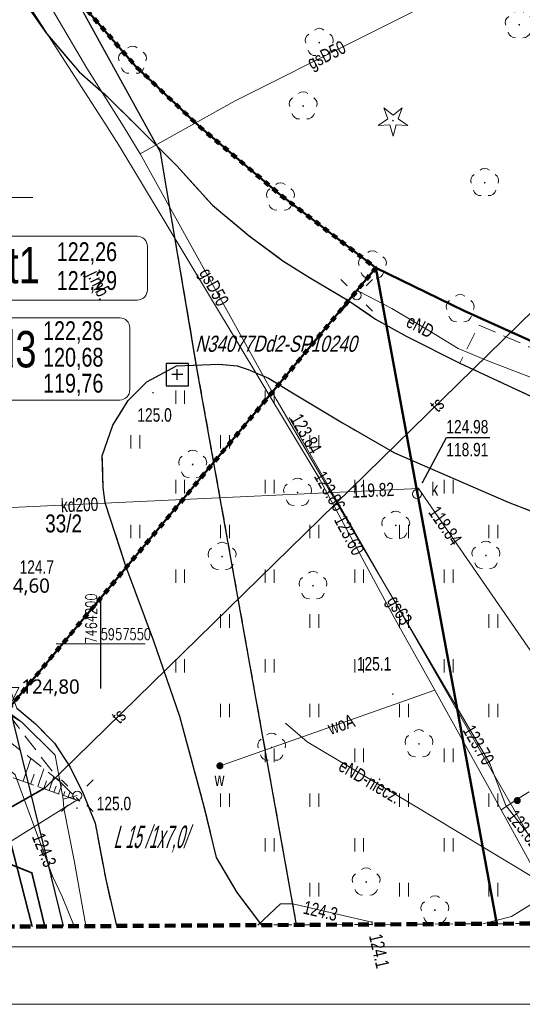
# Model space of a CAD drawing. Header units: millimetres. Extents: x 7464056 to 7464277, y 5957530 to 5957827.
# Tile 8 of 22: x 7464195 to 7464224, y 5957530 to 5957585. Entities that reach past the tile are written whole.
import ezdxf
from ezdxf.enums import TextEntityAlignment as Align

# ---------------------------------------------------------------- set-up
doc = ezdxf.new("R2010")
doc.units = ezdxf.units.MM
doc.header["$MEASUREMENT"] = 0
for name, pattern in [('1', [0.6, 0.3, -0.3]), ('1.0_0.5', [1.5, 1, -0.5]), ('1.5_0.5', [2, 1.5, -0.5]), ('2', [0.9, 0.6, -0.3]), ('219-500', [0]), ('egug-500', [1, 0.5, -0.5])]:
    doc.linetypes.add(name, pattern=pattern)
doc.layers.get('0').update_dxf_attribs({"color": 2, "linetype": 'CONTINUOUS', "lineweight": 0, "plot": 0})
for name, color, linetype in [('000 Inne (niezydentyfikowane)', 7, 'CONTINUOUS'), ('203-punkt graniczny', 7, 'CONTINUOUS'), ('218-kontur użytku gruntowego', 7, 'CONTINUOUS'), ('chodnik', 7, 'CONTINUOUS'), ('drzewo iglaste', 7, 'CONTINUOUS'), ('drzewo liściaste', 7, 'CONTINUOUS'), ('jezdnia', 7, 'CONTINUOUS'), ('jezdnia-Atr17', 7, 'CONTINUOUS'), ('krawężnik', 7, 'CONTINUOUS'), ('latarnia', 7, 'CONTINUOUS'), ('obudowa ochronna przewodu', 7, 'CONTINUOUS'), ('pikieta naturalna', 7, 'CONTINUOUS'), ('pikieta naturalna-Atr2', 7, 'CONTINUOUS'), ('pikieta sztuczna-Atr2', 7, 'CONTINUOUS'), ('przewód elektroenergetyczny podziemny', 7, 'CONTINUOUS'), ('przewód elektroenergetyczny podziemny-Atr1', 7, 'CONTINUOUS'), ('przewód gazowy', 7, 'CONTINUOUS'), ('przewód gazowy-Atr1', 7, 'CONTINUOUS'), ('przewód kanalizacyjny', 7, 'CONTINUOUS'), ('przewód kanalizacyjny-Atr1', 7, 'CONTINUOUS'), ('przewód telekomunikacyjny podziemny', 7, 'CONTINUOUS'), ('przewód telekomunikacyjny podziemny-Atr1', 7, 'CONTINUOUS'), ('przewód wodociągowy', 7, 'CONTINUOUS'), ('przewód wodociągowy-Atr1', 7, 'CONTINUOUS'), ('rzedna', 7, 'CONTINUOUS'), ('rzedna-Atr2', 7, 'CONTINUOUS'), ('rzedna-Atr3', 7, 'CONTINUOUS'), ('SIATKA_KWADRATOW', 7, 'CONTINUOUS'), ('skarpa nieumocniona', 7, 'CONTINUOUS'), ('studnia kanalizacyjna', 7, 'CONTINUOUS'), ('studnia kanalizacyjna-Atr17', 7, 'CONTINUOUS'), ('Szczegółowa osnowa geodezyjna pozioma', 7, 'CONTINUOUS'), ('Szczegółowa osnowa geodezyjna pozioma-Atr103', 7, 'CONTINUOUS'), ('trawnik', 7, 'CONTINUOUS'), ('wodociągowe urządzenie techniczne', 7, 'CONTINUOUS'), ('wodociągowe urządzenie techniczne-Atr17', 7, 'CONTINUOUS'), ('zadrzewienie  zakrzewienie', 7, 'CONTINUOUS'), ('Zakres', 7, 'CONTINUOUS'), ('zasuwa lub zawór', 7, 'CONTINUOUS')]:
    doc.layers.add(name, color=color, linetype=linetype)
for name, color, linetype, lineweight in [('211-numer działki ewidencyjnej', 3, 'CONTINUOUS', 30), ('219-działka ewidencyjna', 3, 'CONTINUOUS', 30), ('__A-rzędne projektowane', 7, 'CONTINUOUS', 15), ('__A-Tabelka', 7, 'CONTINUOUS', 18), ('S-drenaż-opis', 124, 'CONTINUOUS', 20), ('S-kan-sanit-opis', 34, 'CONTINUOUS', 20)]:
    doc.layers.add(name, color=color, linetype=linetype, lineweight=lineweight)
doc.styles.get("Standard").update_dxf_attribs({"font": 'Working1250', "width": 0.75})
doc.styles.add('STYL_ARIAL', font='simplex', dxfattribs={"width": 0.75, "oblique": 0.1})
doc.styles.add('trebuchet', font='trebuc.ttf')

# ---------------------------------------------------------------- blocks, each defined once
blk = doc.blocks.new('203')
at = {"linetype": 'Continuous', "lineweight": 0}
h = blk.add_hatch(color=0, dxfattribs=at)
edge = h.paths.add_edge_path()
edge.add_arc((0, 0), 0.045, 0, 360)
blk = doc.blocks.new('PW01')
at = {"linetype": 'Continuous', "lineweight": 13}
h = blk.add_hatch(color=0, dxfattribs=at)
edge = h.paths.add_edge_path()
edge.add_arc((0, 0), 0.045, 0, 360)
blk = doc.blocks.new('OP021')
at = {"linetype": 'Continuous', "lineweight": 13}
h = blk.add_hatch(color=0, dxfattribs=at)
edge = h.paths.add_edge_path()
edge.add_arc((0, 0), 0.05, 0, 360)
at = {"color": 0, "linetype": 'Continuous', "lineweight": 13}
for centre, start, end in [((0, 0.4), 49.272, 130.728), ((-0.38, 0.124), 121.308, 202.548), ((0.38, 0.124), 337.452, 58.692), ((-0.235, -0.324), 193.221, 274.871), ((0.235, -0.324), 265.129, 346.779)]:
    blk.add_arc(centre, 0.4, start, end, dxfattribs=at)
blk = doc.blocks.new('SM01')
at = {"color": 0, "linetype": 'Continuous', "lineweight": 13}
for p, q in [((-0.53, 0.531), (-0.883, 0.884)), ((0.531, 0.531), (0.884, 0.884)), ((-0.53, -0.53), (-0.883, -0.883)), ((0.531, -0.53), (0.884, -0.883))]:
    blk.add_line(p, q, dxfattribs=at)
blk.add_circle((0, 0), 0.25, dxfattribs=at)
blk = doc.blocks.new('OP011')
at = {"linetype": 'Continuous', "lineweight": 13}
h = blk.add_hatch(color=0, dxfattribs=at)
edge = h.paths.add_edge_path()
edge.add_arc((0, 0), 0.05, 0, 360)
at = {"color": 0, "linetype": 'Continuous', "lineweight": 13}
for p, q in [((-0.283, 0.093), (-0.512, 0.706)), ((-0.512, 0.706), (0, 0.299)), ((0, 0.299), (0.512, 0.706)), ((0.512, 0.706), (0.283, 0.093)), ((-0.828, -0.268), (-0.283, 0.093)), ((0.283, 0.093), (0.828, -0.268)), ((-0.175, -0.24), (-0.828, -0.268)), ((0, -0.87), (-0.175, -0.24)), ((0.175, -0.24), (0, -0.87)), ((0.828, -0.268), (0.175, -0.24))]:
    blk.add_line(p, q, dxfattribs=at)
blk = doc.blocks.new('TU04')
at = {"color": 0, "linetype": 'Continuous', "lineweight": 13}
for p, q in [((0, 0), (0, 0.75)), ((0.5, 0), (0.5, 0.75))]:
    blk.add_line(p, q, dxfattribs=at)
blk = doc.blocks.new('US25')
at = {"linetype": 'Continuous', "lineweight": 0}
h = blk.add_hatch(color=0, dxfattribs=at)
edge = h.paths.add_edge_path()
edge.add_arc((0, 0), 0.2, 0, 360)
blk = doc.blocks.new('US15')
at = {"color": 0, "linetype": 'Continuous', "lineweight": 13}
blk.add_circle((0, 0), 0.25, dxfattribs=at)
blk = doc.blocks.new('OSSP')
at = {"color": 0}
for p, q in [((-0.626, 0.625), (-0.626, -0.625)), ((-0.626, 0.625), (-0.626, -0.625)), ((0.624, 0.625), (-0.626, 0.625)), ((0.624, 0.625), (-0.626, 0.625)), ((0.624, -0.625), (0.624, 0.625)), ((0.624, -0.625), (0.624, 0.625)), ((0.3, 0), (-0.3, 0)), ((0.3, 0), (-0.3, 0)), ((0, -0.3), (0, 0.3)), ((0, -0.3), (0, 0.3)), ((-0.626, -0.625), (0.624, -0.625)), ((-0.626, -0.625), (0.624, -0.625))]:
    blk.add_line(p, q, dxfattribs=at)
blk = doc.blocks.new('Kota2')
at = {"color": 0}
blk.add_lwpolyline([(-0.386, 0.799), (0, 0), (0.386, 0.799)], close=True, dxfattribs=at)
at = {"color": 0, "style": 'trebuchet'}
blk.add_attdef('POZIOM', (-0.775, 1.071), '', height=1, dxfattribs=at)

msp = doc.modelspace()

# ---------------------------------------------------------------- linework, layer by layer
at = {"layer": '000 Inne (niezydentyfikowane)', "color": 7, "linetype": 'Continuous', "lineweight": 13}
for p, q in [((7464195.66, 5957542.33), (7464196.1, 5957543.59)), ((7464196.48, 5957542.04), (7464196.83, 5957543.02)), ((7464196.1, 5957542.18), (7464196.29, 5957542.73)), ((7464197.12, 5957541.81), (7464197.39, 5957542.57)), ((7464196.82, 5957541.92), (7464196.98, 5957542.35)), ((7464197.39, 5957541.72), (7464197.51, 5957542.05)), ((7464197.65, 5957541.63), (7464197.85, 5957542.18)), ((7464197.92, 5957541.53), (7464197.99, 5957541.75)), ((7464198.18, 5957541.44), (7464198.29, 5957541.75)), ((7464198.44, 5957541.35), (7464198.48, 5957541.44)), ((7464198.71, 5957541.25), (7464198.73, 5957541.31))]:
    msp.add_line(p, q, dxfattribs=at)
at = {"layer": '000 Inne (niezydentyfikowane)', "color": 253, "linetype": '1', "lineweight": 100, "flags": 128}
msp.add_lwpolyline([(7464096.51, 5957762.918), (7464119.97, 5957723.029), (7464129.82, 5957706.056), (7464158.016, 5957657.47), (7464158.056, 5957657.401), (7464162.94, 5957648.984), (7464162.981, 5957648.914), (7464176.492, 5957625.631), (7464176.499, 5957625.621), (7464182.663, 5957614.998), (7464186.213, 5957609.558), (7464195.967, 5957590.719), (7464195.97, 5957590.71), (7464198.51, 5957586.21), (7464201.941, 5957582.25), (7464205.521, 5957578.87), (7464209.991, 5957575.1), (7464215.369, 5957570.98), (7464206.32, 5957560.132), (7464194.92, 5957546.46), (7464194.899, 5957546.456), (7464191.954, 5957545.875), (7464191.47, 5957545.78), (7464189.787, 5957545.447)], dxfattribs=at)
at = {"layer": '000 Inne (niezydentyfikowane)', "color": 56, "linetype": 'Continuous', "lineweight": 50, "flags": 128}
for points in [[(7464129.82, 5957706.056), (7464158.016, 5957657.47), (7464158.056, 5957657.401), (7464162.94, 5957648.984), (7464162.981, 5957648.914), (7464176.492, 5957625.631), (7464176.499, 5957625.621), (7464182.663, 5957614.998), (7464186.213, 5957609.558), (7464195.967, 5957590.719), (7464195.97, 5957590.71), (7464198.51, 5957586.21), (7464201.941, 5957582.25), (7464205.521, 5957578.87), (7464209.991, 5957575.1), (7464215.369, 5957570.98), (7464206.32, 5957560.132), (7464194.92, 5957546.46), (7464180.799, 5957585.27), (7464167.995, 5957612.279), (7464163.514, 5957619.798), (7464156.208, 5957632.058), (7464149.275, 5957643.692), (7464129.849, 5957676.292)], [(7464273.583, 5957563.4), (7464267.57, 5957562.22), (7464261.42, 5957560.82), (7464256.37, 5957560.26), (7464250.5, 5957560.44), (7464243.75, 5957561.22), (7464237.82, 5957562.16), (7464231.12, 5957564.22), (7464225.6, 5957566.21), (7464220.31, 5957568.58), (7464215.369, 5957570.98), (7464209.991, 5957575.1), (7464205.521, 5957578.87), (7464201.941, 5957582.25), (7464198.51, 5957586.21), (7464195.97, 5957590.71), (7464195.967, 5957590.719), (7464194.89, 5957593.94), (7464248.534, 5957622.926), (7464256.633, 5957609.097), (7464273.22, 5957619.103)], [(7464193.823, 5957534.207), (7464192.159, 5957543.5), (7464191.47, 5957545.78), (7464191.954, 5957545.875), (7464194.899, 5957546.456), (7464194.92, 5957546.46), (7464206.32, 5957560.132), (7464215.369, 5957570.98), (7464222.136, 5957534.374)], [(7464222.136, 5957534.374), (7464215.369, 5957570.98), (7464220.31, 5957568.58), (7464225.6, 5957566.21), (7464231.12, 5957564.22), (7464237.82, 5957562.16), (7464243.75, 5957561.22), (7464250.5, 5957560.44), (7464256.37, 5957560.26), (7464261.42, 5957560.82), (7464267.57, 5957562.22), (7464273.583, 5957563.4)]]:
    msp.add_lwpolyline(points, dxfattribs=at)
at = {"layer": '000 Inne (niezydentyfikowane)', "color": 253, "linetype": '1', "lineweight": 13, "flags": 128}
msp.add_lwpolyline([(7464125.18, 5957539.755), (7464144.12, 5957536.43), (7464189.787, 5957545.447), (7464191.47, 5957545.78), (7464191.954, 5957545.875), (7464194.899, 5957546.456), (7464194.92, 5957546.46), (7464206.32, 5957560.132), (7464215.369, 5957570.98), (7464209.991, 5957575.1), (7464205.521, 5957578.87), (7464201.941, 5957582.25), (7464198.51, 5957586.21), (7464195.97, 5957590.71), (7464195.967, 5957590.719), (7464186.213, 5957609.558), (7464182.663, 5957614.998), (7464176.499, 5957625.621), (7464176.492, 5957625.631), (7464162.981, 5957648.914), (7464162.94, 5957648.984), (7464158.056, 5957657.401), (7464158.016, 5957657.47)], dxfattribs=at)
at = {"layer": '218-kontur użytku gruntowego', "color": 3, "linetype": 'egug-500', "lineweight": 18, "flags": 128}
for points in [[(7464198.51, 5957586.21), (7464201.94, 5957582.25)], [(7464201.94, 5957582.25), (7464198.51, 5957586.21)], [(7464198.51, 5957586.21), (7464203.34, 5957577.44)], [(7464203.34, 5957577.44), (7464198.51, 5957586.21)], [(7464201.94, 5957582.25), (7464205.52, 5957578.87)], [(7464205.52, 5957578.87), (7464201.94, 5957582.25)], [(7464205.52, 5957578.87), (7464209.99, 5957575.1)], [(7464209.99, 5957575.1), (7464205.52, 5957578.87)], [(7464203.34, 5957577.44), (7464205.36, 5957565.5)], [(7464205.36, 5957565.5), (7464203.34, 5957577.44)], [(7464209.99, 5957575.1), (7464215.37, 5957570.98)], [(7464215.37, 5957570.98), (7464209.99, 5957575.1)], [(7464215.37, 5957570.98), (7464220.31, 5957568.58)], [(7464220.31, 5957568.58), (7464215.37, 5957570.98)], [(7464220.31, 5957568.58), (7464225.6, 5957566.21)], [(7464225.6, 5957566.21), (7464220.31, 5957568.58)], [(7464205.36, 5957565.5), (7464210.939, 5957534.308)], [(7464210.939, 5957534.308), (7464205.36, 5957565.5)]]:
    msp.add_lwpolyline(points, dxfattribs=at)
at = {"layer": '219-działka ewidencyjna', "linetype": '219-500', "flags": 128}
for points in [[(7464201.94, 5957582.25), (7464198.51, 5957586.21)], [(7464203.34, 5957577.44), (7464198.51, 5957586.21)], [(7464205.52, 5957578.87), (7464201.94, 5957582.25)], [(7464209.99, 5957575.1), (7464205.52, 5957578.87)], [(7464205.36, 5957565.5), (7464203.34, 5957577.44)], [(7464215.37, 5957570.98), (7464209.99, 5957575.1)], [(7464220.31, 5957568.58), (7464215.37, 5957570.98)], [(7464225.6, 5957566.21), (7464220.31, 5957568.58)], [(7464210.939, 5957534.308), (7464205.36, 5957565.5)], [(7464197.923, 5957534.231), (7464194.92, 5957546.46)]]:
    msp.add_lwpolyline(points, dxfattribs=at)
at = {"layer": '__A-Tabelka', "ltscale": 5}
for points in [[(7464266.428, 5957826.876), (7464056.428, 5957826.876), (7464056.428, 5957529.876), (7464266.428, 5957529.876)], [(7464263.228, 5957823.676), (7464072.628, 5957823.676), (7464072.628, 5957533.076), (7464263.228, 5957533.076)]]:
    msp.add_lwpolyline(points, close=True, dxfattribs=at)
at = {"layer": 'chodnik', "color": 7, "linetype": '1.0_0.5', "lineweight": 18, "flags": 128}
msp.add_lwpolyline([(7464220.07, 5957565.67), (7464225.66, 5957563.07), (7464235.85, 5957560.07), (7464236.54, 5957562.3), (7464226.72, 5957565.38), (7464221.13, 5957567.79)], close=True, dxfattribs=at)
at = {"layer": 'jezdnia', "color": 7, "linetype": '1.5_0.5', "lineweight": 18, "flags": 128}
for points in [[(7464086.851, 5957757.258), (7464091.92, 5957748.72), (7464093.17, 5957746.61), (7464100.88, 5957733.62), (7464109.13, 5957719.6), (7464117.32, 5957705.91), (7464124.79, 5957693.36), (7464131.59, 5957681.85), (7464137.77, 5957671.55), (7464145.7, 5957658.29), (7464153.31, 5957645.2), (7464161.81, 5957630.88), (7464165.59, 5957624.29), (7464166.01, 5957623.09), (7464166.28, 5957621.51), (7464166.24, 5957620.22), (7464165.92, 5957618.44), (7464168.97, 5957613.22), (7464169.49, 5957613.31), (7464170.42, 5957613.31), (7464171.31, 5957612.99), (7464172.23, 5957612.07), (7464174.42, 5957607.65), (7464180.26, 5957595.46), (7464181.97, 5957591.93), (7464181.97, 5957591.41), (7464181.65, 5957590.58), (7464181.19, 5957590.07), (7464180.8, 5957589.72), (7464180.45, 5957589.49), (7464177.71, 5957587.72), (7464174.48, 5957585.62), (7464174.04, 5957585.45), (7464173.25, 5957585.36), (7464172.37, 5957585.5), (7464170.33, 5957586.19), (7464174.29, 5957579.29), (7464174.66, 5957580.9), (7464175.14, 5957581.82), (7464175.95, 5957582.64), (7464182.63, 5957586.49), (7464183.82, 5957586.55), (7464184.39, 5957586.13), (7464185.16, 5957585.13), (7464186.91, 5957580.49), (7464187.35, 5957579.06), (7464188.33, 5957575.91), (7464191.48, 5957567.03), (7464194.04, 5957559.04), (7464194.66, 5957556.96), (7464194.8, 5957555.42), (7464194.36, 5957553.91), (7464193.7, 5957553.12), (7464193.01, 5957552.89), (7464195.32, 5957546.4), (7464196.35, 5957545.53), (7464197.42, 5957544.45), (7464198.3, 5957543.12), (7464199.02, 5957541.65), (7464199.69, 5957539.99), (7464200.28, 5957536.84), (7464200.881, 5957534.249)], [(7464242.586, 5957534.495), (7464240.61, 5957559.1), (7464239.56, 5957559.38), (7464235.85, 5957560.07), (7464225.66, 5957563.07), (7464220.07, 5957565.67), (7464217.1, 5957567.15), (7464215.35, 5957568.13), (7464213.87, 5957569.14), (7464211.66, 5957570.44), (7464210.18, 5957571.38), (7464208.29, 5957572.78), (7464206.24, 5957574.48), (7464204.25, 5957576.69), (7464201.87, 5957579.06), (7464200.34, 5957580.58), (7464198.79, 5957581.93), (7464196.91, 5957584.14), (7464196.84, 5957584.25), (7464195.51, 5957586.18), (7464194.52, 5957587.98), (7464193.96, 5957589.66), (7464193.96, 5957591.03), (7464194.3, 5957592.24), (7464195.46, 5957593.87), (7464193.53, 5957597.77), (7464192.49, 5957597.4), (7464191.04, 5957597.43), (7464190.04, 5957597.51), (7464189.06, 5957597.8), (7464187.91, 5957598.58), (7464187.01, 5957599.52), (7464185.58, 5957601.93), (7464180.91, 5957609.95), (7464176.66, 5957617.25), (7464176.11, 5957618.89), (7464176.11, 5957620.7), (7464176.63, 5957622.32), (7464174.2, 5957626.36), (7464172.67, 5957626.42), (7464171.61, 5957626.96), (7464170.7, 5957627.74), (7464169.84, 5957628.75), (7464166.58, 5957634.38), (7464160.16, 5957645.36), (7464159.53, 5957646.36), (7464159.16, 5957647.83), (7464159.19, 5957649.1), (7464159.45, 5957650.3), (7464160.02, 5957651.39), (7464161.02, 5957652.43), (7464159.37, 5957655.23), (7464158.8, 5957654.97), (7464157.83, 5957654.85), (7464156.56, 5957654.88), (7464155.16, 5957655.37), (7464154.15, 5957655.96), (7464153.27, 5957656.96), (7464152.31, 5957658.39), (7464148.38, 5957665.08), (7464144.09, 5957672.43), (7464138.71, 5957681.55), (7464138.51, 5957682.74), (7464138.71, 5957684.4), (7464139.31, 5957685.79), (7464139.83, 5957686.59), (7464136.07, 5957692.2), (7464134.95, 5957692.08), (7464133.41, 5957692.4), (7464132.27, 5957693.05), (7464131.56, 5957693.69), (7464130.73, 5957694.98), (7464126.37, 5957702.18), (7464126, 5957703.21), (7464125.81, 5957704.71), (7464126.06, 5957706.26), (7464126.54, 5957707.27), (7464127.1, 5957708.06), (7464130.958, 5957710.421)], [(7464200.14, 5957558.72), (7464200.09, 5957560.49), (7464200.68, 5957562.21), (7464201.54, 5957563.59), (7464202.57, 5957564.63), (7464204.23, 5957565.52), (7464206.6, 5957565.61), (7464207.62, 5957565.51), (7464208.24, 5957565.32), (7464209.37, 5957564.83), (7464210.62, 5957564.06), (7464213.5, 5957562.33), (7464216.41, 5957560.66), (7464222.77, 5957557.91), (7464227.76, 5957555.97), (7464230.08, 5957555.14), (7464231.55, 5957554.66), (7464232.32, 5957554.38), (7464232.84, 5957553.46), (7464233.3, 5957552.55), (7464233.62, 5957551.65), (7464234.52, 5957549.14), (7464235.06, 5957547.26), (7464235.3, 5957545.14), (7464235.28, 5957543.78), (7464235.13, 5957542.29), (7464234.69, 5957540.78), (7464234.3, 5957539.36), (7464234.06, 5957538.68), (7464233.33, 5957537.27), (7464232.89, 5957536.68), (7464232.32, 5957536.12), (7464230.405, 5957534.423)], [(7464209.006, 5957534.297), (7464207.63, 5957536.11), (7464206.47, 5957538.08), (7464205.76, 5957540.98), (7464204.43, 5957545.94), (7464202.96, 5957550.15), (7464201.41, 5957554.33), (7464200.25, 5957557.87), (7464200.14, 5957558.72)]]:
    msp.add_lwpolyline(points, dxfattribs=at)
at = {"layer": 'krawężnik', "color": 7, "linetype": 'Continuous', "lineweight": 25, "flags": 128}
for points in [[(7464195.46, 5957593.87), (7464194.3, 5957592.24), (7464193.96, 5957591.03), (7464193.96, 5957589.66), (7464194.52, 5957587.98), (7464195.51, 5957586.18), (7464196.84, 5957584.25), (7464196.91, 5957584.14), (7464198.79, 5957581.93), (7464200.34, 5957580.58), (7464201.87, 5957579.06), (7464204.25, 5957576.69), (7464206.24, 5957574.48), (7464208.29, 5957572.78), (7464210.18, 5957571.38), (7464211.66, 5957570.44), (7464213.87, 5957569.14), (7464215.35, 5957568.13), (7464217.1, 5957567.15), (7464220.07, 5957565.67), (7464225.66, 5957563.07), (7464235.85, 5957560.07), (7464239.56, 5957559.38), (7464240.61, 5957559.1)], [(7464209.006, 5957534.297), (7464207.63, 5957536.11), (7464206.47, 5957538.08), (7464205.76, 5957540.98), (7464204.43, 5957545.94), (7464202.96, 5957550.15), (7464201.41, 5957554.33), (7464200.25, 5957557.87), (7464200.14, 5957558.72), (7464200.09, 5957560.49), (7464200.68, 5957562.21), (7464201.54, 5957563.59), (7464202.57, 5957564.63), (7464204.23, 5957565.52), (7464206.6, 5957565.61), (7464207.62, 5957565.51), (7464208.24, 5957565.32), (7464209.37, 5957564.83), (7464210.62, 5957564.06), (7464213.5, 5957562.33), (7464216.41, 5957560.66), (7464222.77, 5957557.91), (7464227.76, 5957555.97)], [(7464195.32, 5957546.4), (7464196.35, 5957545.53), (7464197.42, 5957544.45), (7464198.3, 5957543.12), (7464199.02, 5957541.65), (7464199.69, 5957539.99), (7464200.28, 5957536.84), (7464200.881, 5957534.249)]]:
    msp.add_lwpolyline(points, dxfattribs=at)
at = {"layer": 'obudowa ochronna przewodu', "color": 7, "linetype": 'Continuous', "lineweight": 35, "flags": 128}
for points in [[(7464196.882, 5957534.225), (7464196.16, 5957537.22), (7464183.01, 5957542.44), (7464180.69, 5957546.16), (7464179.77, 5957551.46), (7464179.51, 5957554.12), (7464180.59, 5957560.99), (7464184.89, 5957567.15), (7464179.45, 5957579.66), (7464179.25, 5957580.12)], [(7464273.574, 5957564.802), (7464257.08, 5957562.54), (7464246.96, 5957563.12), (7464224.21, 5957568.66), (7464196.9, 5957541.96), (7464194.53, 5957540.62), (7464196.178, 5957534.221)], [(7464273.574, 5957564.802), (7464257.08, 5957562.54), (7464246.96, 5957563.12), (7464224.21, 5957568.66), (7464196.9, 5957541.96), (7464194.53, 5957540.62), (7464196.178, 5957534.221)], [(7464273.574, 5957564.802), (7464257.08, 5957562.54), (7464246.96, 5957563.12), (7464224.21, 5957568.66), (7464196.9, 5957541.96), (7464194.53, 5957540.62), (7464196.178, 5957534.221)], [(7464273.574, 5957564.802), (7464257.08, 5957562.54), (7464246.96, 5957563.12), (7464224.21, 5957568.66), (7464196.9, 5957541.96), (7464194.53, 5957540.62), (7464196.178, 5957534.221)]]:
    msp.add_lwpolyline(points, dxfattribs=at)
at = {"layer": 'przewód elektroenergetyczny podziemny', "color": 1, "linetype": 'Continuous', "lineweight": 18, "flags": 128}
for points in [[(7464198.519, 5957534.235), (7464197.84, 5957535.9), (7464197.3, 5957537.03), (7464195.22, 5957542.68), (7464189.26, 5957548.01), (7464189.91, 5957549.75), (7464190.89, 5957553.48), (7464190.91, 5957554.57), (7464189.76, 5957559.13), (7464187.22, 5957567.86), (7464186.59, 5957569.43), (7464183.38, 5957577.47), (7464182.86, 5957579.06), (7464180.99, 5957584.74), (7464178.47, 5957589.84), (7464169.34, 5957607.61), (7464167.33, 5957611.16), (7464164.77, 5957616.16), (7464161.16, 5957621.94), (7464156, 5957630.1), (7464149.38, 5957641.57), (7464141.13, 5957655.81)], [(7464199.184, 5957534.239), (7464199.16, 5957534.37), (7464198.51, 5957537.91), (7464197.94, 5957540.83), (7464197.91, 5957541.32), (7464197.45, 5957543.79), (7464195.6, 5957545.62), (7464190.66, 5957549.28), (7464188.71, 5957550.79), (7464190.42, 5957554.09), (7464192.07, 5957559.98), (7464190.2, 5957567.37), (7464189.12, 5957571.34), (7464187.67, 5957574.08), (7464185.65, 5957578.93), (7464183.21, 5957584.98)], [(7464214.44, 5957569.66), (7464216.26, 5957568.72), (7464218.47, 5957567.39), (7464219.97, 5957566.49), (7464221.72, 5957565.76), (7464229.63, 5957562.73), (7464232.32, 5957561.61), (7464236.81, 5957559.75), (7464243.38, 5957559.11), (7464248.23, 5957558.72), (7464249.88, 5957558.75), (7464258.99, 5957559.25), (7464263.25, 5957559.23), (7464265.03, 5957559.58), (7464268.35, 5957562.14), (7464271.26, 5957561.49), (7464273.59, 5957562.34)], [(7464171.83, 5957558.53), (7464173.65, 5957556.77), (7464181.73, 5957551.93), (7464188.57, 5957549.87), (7464195.6, 5957545.62)], [(7464227.09, 5957535.2), (7464217.28, 5957541.1), (7464211.54, 5957544.52), (7464210.32, 5957545.57)], [(7464197.91, 5957541.32), (7464198.69, 5957541.53)], [(7464197.91, 5957541.32), (7464198.69, 5957541.53)], [(7464198.67, 5957541.28), (7464197.94, 5957540.83), (7464192.29, 5957537.3), (7464189.462, 5957534.181)], [(7464228.61, 5957538.28), (7464222.95, 5957534.77), (7464221.352, 5957534.37)], [(7464215.183, 5957534.333), (7464215.15, 5957534.47), (7464210.73, 5957535.49), (7464210.04, 5957535.49), (7464208.778, 5957534.295)]]:
    msp.add_lwpolyline(points, dxfattribs=at)
at = {"layer": 'przewód gazowy', "color": 52, "linetype": 'Continuous', "lineweight": 18, "flags": 128}
for points in [[(7464093.334, 5957761.057), (7464097.55, 5957753.89), (7464109.26, 5957734.1), (7464115.16, 5957723.86), (7464123.88, 5957709.15), (7464134.72, 5957690.93), (7464143.09, 5957676.91), (7464149.7, 5957665.65), (7464156.83, 5957653.79), (7464162.79, 5957643.63), (7464167.44, 5957635.73), (7464175.9, 5957621.63), (7464182.75, 5957610.05), (7464191.05, 5957595.99), (7464199.23, 5957582.14), (7464201.17, 5957579.06), (7464201.31, 5957578.82)], [(7464202.21, 5957577.36), (7464204.9, 5957578.86), (7464205.27, 5957579.06), (7464207.51, 5957580.31), (7464221.17, 5957587.17), (7464232.32, 5957593.08), (7464233.57, 5957593.74), (7464242.86, 5957598.67), (7464262.23, 5957608.45)], [(7464202.21, 5957577.36), (7464201.31, 5957578.82)], [(7464202.21, 5957577.36), (7464209.81, 5957563.66)], [(7464209.81, 5957563.66), (7464213.45, 5957557.42), (7464221.73, 5957543.31), (7464222.63, 5957540.98), (7464224.34, 5957538.8), (7464226.628, 5957534.401)], [(7464226.727, 5957534.402), (7464210.55, 5957562.6)]]:
    msp.add_lwpolyline(points, dxfattribs=at)
at = {"layer": 'przewód kanalizacyjny', "color": 34, "linetype": 'Continuous', "lineweight": 18, "flags": 128}
msp.add_lwpolyline([(7464175.46, 5957556.7), (7464217.76, 5957558.67), (7464228.52, 5957543.1), (7464232.32, 5957544.24), (7464265.87, 5957554.27)], dxfattribs=at)
at = {"layer": 'przewód telekomunikacyjny podziemny', "color": 30, "linetype": 'Continuous', "lineweight": 18, "flags": 128}
for points in [[(7464179.25, 5957580.12), (7464179.45, 5957579.66), (7464184.89, 5957567.15), (7464180.59, 5957560.99), (7464179.51, 5957554.12), (7464179.77, 5957551.46), (7464180.69, 5957546.16), (7464183.01, 5957542.44), (7464196.16, 5957537.22), (7464196.882, 5957534.225)], [(7464273.574, 5957564.802), (7464257.08, 5957562.54), (7464246.96, 5957563.12), (7464224.21, 5957568.66), (7464196.9, 5957541.96), (7464194.53, 5957540.62), (7464196.178, 5957534.221)]]:
    msp.add_lwpolyline(points, dxfattribs=at)
at = {"layer": 'przewód wodociągowy', "color": 5, "linetype": 'Continuous', "lineweight": 18, "flags": 128}
for points in [[(7464201.02, 5957577.83), (7464200.23, 5957579.06), (7464194.68, 5957587.68), (7464191.06, 5957593.93), (7464187.98, 5957597.74), (7464178.24, 5957614.72)], [(7464201.02, 5957577.83), (7464207.52, 5957567.05), (7464212.15, 5957559.34), (7464216.4, 5957551.47)], [(7464216.4, 5957551.47), (7464218.66, 5957547.41), (7464222.37, 5957540.74), (7464225.31, 5957535.37), (7464225.841, 5957534.396)], [(7464218.66, 5957547.41), (7464206.78, 5957543.23)], [(7464222.37, 5957540.74), (7464223.35, 5957541.38), (7464223.94, 5957541.74)]]:
    msp.add_lwpolyline(points, dxfattribs=at)
at = {"layer": 'rzedna-Atr2', "color": 7, "flags": 128}
msp.add_lwpolyline([(7464217.97, 5957559.01), (7464219.31, 5957561.51), (7464221.736, 5957561.51)], dxfattribs=at)
at = {"layer": 'S-drenaż-opis', "color": 94, "ltscale": 0.01}
msp.add_lwpolyline([(7464192.354, 5957563.61), (7464201.064, 5957563.61, 0.414214), (7464201.629, 5957564.175), (7464201.629, 5957567.633, 0.414214), (7464201.064, 5957568.198), (7464192.354, 5957568.198, 0.414214), (7464191.789, 5957567.633), (7464191.789, 5957564.175, 0.414214), (7464192.354, 5957563.61)], format="xyb", dxfattribs=at)
at = {"layer": 'S-kan-sanit-opis', "ltscale": 0.01}
msp.add_line((7464189.691, 5957574.917), (7464196.2, 5957574.917), dxfattribs=at)
msp.add_lwpolyline([(7464192.703, 5957569.189), (7464202.046, 5957569.189, 0.414214), (7464202.611, 5957569.754), (7464202.611, 5957572.185, 0.414214), (7464202.046, 5957572.75), (7464192.703, 5957572.75, 0.414214), (7464192.138, 5957572.185), (7464192.138, 5957569.754, 0.414214), (7464192.703, 5957569.189)], format="xyb", dxfattribs=at)
at = {"layer": 'SIATKA_KWADRATOW', "color": 7, "const_width": 0.065}
for points in [[(7464200, 5957547.5), (7464200, 5957552.5)], [(7464197.5, 5957550), (7464202.5, 5957550)]]:
    msp.add_lwpolyline(points, dxfattribs=at)
at = {"layer": 'SIATKA_KWADRATOW', "color": 7}
msp.add_point((7464200, 5957550), dxfattribs=at)
at = {"layer": 'skarpa nieumocniona', "color": 7, "linetype": '1.0_0.5', "lineweight": 18, "flags": 128}
msp.add_lwpolyline([(7464197.72, 5957542.31), (7464198.83, 5957541.21), (7464184.82, 5957546.17), (7464183.26, 5957546.03), (7464159.79, 5957540.09), (7464151.07, 5957537.79), (7464149.74, 5957535.43), (7464149.25, 5957533.94), (7464145.76, 5957533.92), (7464145.2, 5957534.35), (7464141.99, 5957536.8), (7464146.52, 5957537.18), (7464147.33, 5957540.02), (7464150.7, 5957544.03), (7464184.31, 5957552.93)], close=True, dxfattribs=at)
msp.add_lwpolyline([(7464197.72, 5957542.31), (7464198.83, 5957541.21), (7464184.82, 5957546.17), (7464183.26, 5957546.03), (7464159.79, 5957540.09), (7464151.07, 5957537.79), (7464149.74, 5957535.43), (7464149.25, 5957533.94), (7464145.76, 5957533.92), (7464145.2, 5957534.35), (7464141.99, 5957536.8), (7464146.52, 5957537.18), (7464147.33, 5957540.02), (7464150.7, 5957544.03), (7464184.31, 5957552.93)], close=True, dxfattribs=at)
at = {"layer": 'trawnik', "color": 7, "linetype": '1.0_0.5', "lineweight": 18, "flags": 128}
msp.add_lwpolyline([(7464207.62, 5957565.51), (7464208.24, 5957565.32), (7464209.37, 5957564.83), (7464210.62, 5957564.06), (7464213.5, 5957562.33), (7464216.41, 5957560.66), (7464222.77, 5957557.91), (7464227.76, 5957555.97), (7464230.08, 5957555.14), (7464231.55, 5957554.66), (7464232.32, 5957554.38), (7464232.84, 5957553.46), (7464233.3, 5957552.55), (7464233.62, 5957551.65), (7464234.52, 5957549.14), (7464235.06, 5957547.26), (7464235.3, 5957545.14), (7464235.28, 5957543.78), (7464235.13, 5957542.29), (7464234.69, 5957540.78), (7464234.3, 5957539.36), (7464234.06, 5957538.68), (7464233.33, 5957537.27), (7464232.89, 5957536.68), (7464232.32, 5957536.12), (7464230.4, 5957534.42), (7464209.01, 5957534.3), (7464207.63, 5957536.11), (7464206.47, 5957538.08), (7464205.76, 5957540.98), (7464204.43, 5957545.94), (7464202.96, 5957550.15), (7464201.41, 5957554.33), (7464200.25, 5957557.87), (7464200.14, 5957558.72), (7464200.09, 5957560.49), (7464200.68, 5957562.21), (7464201.54, 5957563.59), (7464202.57, 5957564.63), (7464204.23, 5957565.52), (7464206.6, 5957565.61)], close=True, dxfattribs=at)
at = {"layer": 'zadrzewienie  zakrzewienie', "color": 7, "linetype": '1.0_0.5', "lineweight": 18, "flags": 128}
msp.add_lwpolyline([(7464184.31, 5957552.93), (7464176.91, 5957557.14), (7464173.39, 5957559.16), (7464171.1, 5957560.79), (7464166.23, 5957559.3), (7464165.91, 5957554.65), (7464163.32, 5957550.79), (7464183.26, 5957546.03), (7464184.82, 5957546.17), (7464198.83, 5957541.21), (7464197.72, 5957542.31), (7464193.61, 5957547.69), (7464191.67, 5957549.01), (7464189.21, 5957550.43), (7464188.42, 5957550.79)], close=True, dxfattribs=at)
at = {"layer": 'Zakres', "color": 134, "linetype": '2', "lineweight": 90, "flags": 128}
msp.add_lwpolyline([(7464273.07, 5957642.1), (7464173.57, 5957639.94), (7464098.51, 5957764.09), (7464073.29, 5957749.31), (7464127.02, 5957656.52), (7464126.84, 5957638.93), (7464125.08, 5957533.8), (7464273.77, 5957534.68)], close=True, dxfattribs=at)

# ---------------------------------------------------------------- block references
at = {"layer": '203-punkt graniczny', "color": 7, "linetype": 'Continuous', "lineweight": 18}
for p in [(7464201.94, 5957582.25), (7464205.52, 5957578.87), (7464203.34, 5957577.44), (7464209.99, 5957575.1), (7464215.37, 5957570.98), (7464220.31, 5957568.58), (7464205.36, 5957565.5)]:
    msp.add_blockref('203', p, dxfattribs=at)
at = {"layer": '__A-rzędne projektowane'}
ref = msp.add_blockref('Kota2', (7464192.924, 5957553.184), dxfattribs=dict(at, zscale=0.7))
ref.add_attrib('Poziom', '124,60', (7464193.901, 5957552.85), dxfattribs={"layer": '0', "color": 0, "height": 0.8, "style": 'trebuchet'})
ref = msp.add_blockref('Kota2', (7464195.044, 5957546.754), dxfattribs=dict(at, zscale=0.7))
ref.add_attrib('Poziom', '124,80', (7464195.57, 5957547.214), dxfattribs={"layer": '0', "color": 0, "height": 0.8, "style": 'trebuchet'})
at = {"layer": 'drzewo iglaste', "color": 94, "linetype": 'Continuous', "lineweight": 18}
msp.add_blockref('OP011', (7464216.33, 5957579.21), dxfattribs=at)
at = {"layer": 'drzewo liściaste', "color": 94, "linetype": 'Continuous', "lineweight": 18}
for p in [(7464223.38, 5957584.56), (7464212.21, 5957583.56), (7464201.78, 5957582.57), (7464211.31, 5957580.02), (7464221.45, 5957575.74), (7464210.04, 5957574.93), (7464215.18, 5957571.14), (7464220.08, 5957568.7), (7464205.14, 5957560.01), (7464211, 5957558.45), (7464216.48, 5957556.61), (7464206.78, 5957554.87), (7464221.52, 5957554.93), (7464211.86, 5957553.24), (7464217.78, 5957544.41), (7464209.55, 5957544.22), (7464214.83, 5957536.7), (7464218.67, 5957535.13)]:
    msp.add_blockref('OP021', p, dxfattribs=at)
at = {"layer": 'latarnia', "color": 7, "linetype": 'Continuous', "lineweight": 18}
for p in [(7464214.3, 5957569.45), (7464198.69, 5957541.53)]:
    msp.add_blockref('SM01', p, dxfattribs=at)
at = {"layer": 'pikieta naturalna', "color": 7, "linetype": 'Continuous', "lineweight": 13}
for p in [(7464202.92, 5957564.02), (7464216.32, 5957547.19), (7464198.67, 5957540.83)]:
    msp.add_blockref('PW01', p, dxfattribs=at)
at = {"layer": 'rzedna', "color": 52, "linetype": 'Continuous', "lineweight": 18}
for p in [(7464210.55, 5957562.6), (7464213.45, 5957557.42), (7464221.73, 5957543.31)]:
    msp.add_blockref('PW01', p, dxfattribs=at)
at = {"layer": 'rzedna', "color": 5, "linetype": 'Continuous', "lineweight": 18}
msp.add_blockref('PW01', (7464212.15, 5957559.34), dxfattribs=at)
at = {"layer": 'rzedna', "color": 34, "linetype": 'Continuous', "lineweight": 18}
msp.add_blockref('PW01', (7464217.97, 5957559.01), dxfattribs=at)
at = {"layer": 'rzedna', "color": 7, "linetype": 'Continuous', "lineweight": 18}
for p in [(7464217.76, 5957558.67), (7464217.97, 5957558.36)]:
    msp.add_blockref('PW01', p, dxfattribs=at)
at = {"layer": 'rzedna', "color": 1, "linetype": 'Continuous', "lineweight": 18}
for p in [(7464197.3, 5957537.03), (7464210.73, 5957535.49), (7464215.15, 5957534.47)]:
    msp.add_blockref('PW01', p, dxfattribs=at)
at = {"layer": 'studnia kanalizacyjna', "color": 34, "linetype": 'Continuous', "lineweight": 18}
msp.add_blockref('US15', (7464217.67, 5957558.36), dxfattribs=at)
at = {"layer": 'Szczegółowa osnowa geodezyjna pozioma', "color": 7, "linetype": 'Continuous', "lineweight": 18}
msp.add_blockref('OSSP', (7464204.28, 5957565.03), dxfattribs=at)
at = {"layer": 'trawnik', "color": 7, "linetype": 'Continuous', "lineweight": 18}
for p in [(7464204.189, 5957563.399), (7464209.189, 5957563.399), (7464201.689, 5957560.899), (7464206.689, 5957560.899), (7464211.689, 5957560.899), (7464204.189, 5957558.399), (7464209.189, 5957558.399), (7464214.189, 5957558.399), (7464219.189, 5957558.399), (7464201.689, 5957555.899), (7464206.689, 5957555.899), (7464211.689, 5957555.899), (7464216.689, 5957555.899), (7464221.689, 5957555.899), (7464204.189, 5957553.399), (7464209.189, 5957553.399), (7464214.189, 5957553.399), (7464219.189, 5957553.399), (7464206.689, 5957550.899), (7464211.689, 5957550.899), (7464216.689, 5957550.899), (7464221.689, 5957550.899), (7464204.189, 5957548.399), (7464209.189, 5957548.399), (7464214.189, 5957548.399), (7464219.189, 5957548.399), (7464206.689, 5957545.899), (7464211.689, 5957545.899), (7464216.689, 5957545.899), (7464221.689, 5957545.899), (7464209.189, 5957543.399), (7464214.189, 5957543.399), (7464219.189, 5957543.399), (7464206.689, 5957540.899), (7464211.689, 5957540.899), (7464216.689, 5957540.899), (7464221.689, 5957540.899), (7464209.189, 5957538.399), (7464214.189, 5957538.399), (7464219.189, 5957538.399), (7464211.689, 5957535.899), (7464216.689, 5957535.899), (7464221.689, 5957535.899)]:
    msp.add_blockref('TU04', p, dxfattribs=at)
at = {"layer": 'wodociągowe urządzenie techniczne', "color": 5, "linetype": 'Continuous', "lineweight": 18}
msp.add_blockref('US25', (7464206.66, 5957543.19), dxfattribs=at)
at = {"layer": 'zasuwa lub zawór', "color": 5, "linetype": 'Continuous', "lineweight": 18}
msp.add_blockref('US25', (7464223.27, 5957541.25), dxfattribs=at)

# ---------------------------------------------------------------- texts
at = {"layer": '000 Inne (niezydentyfikowane)', "color": 56, "linetype": 'Continuous', "lineweight": 13, "oblique": 15, "width": 0.472}
msp.add_text('L 15 /1x7,0/', height=1.25, dxfattribs=at).set_placement((7464200.71, 5957538.6))
at = {"layer": '211-numer działki ewidencyjnej', "color": 7, "linetype": 'Continuous', "lineweight": 18, "width": 0.79}
msp.add_text('33/2', height=1, dxfattribs=at).set_placement((7464196.9, 5957556.22))
at = {"layer": 'jezdnia-Atr17', "color": 7, "width": 0.765}
msp.add_text('j.mb.', height=0.75, rotation=-64.154, dxfattribs=at).set_placement((7464199.22, 5957570.61))
msp.add_text('j.mb.', height=0.75, rotation=-64.154, dxfattribs=at).set_placement((7464199.22, 5957570.61))
msp.add_text('j.mb.', height=0.75, rotation=-64.154, dxfattribs=at).set_placement((7464199.22, 5957570.61))
msp.add_text('j.mb.', height=0.75, rotation=-64.154, dxfattribs=at).set_placement((7464199.22, 5957570.61))
msp.add_text('j.mb.', height=0.75, rotation=-64.154, dxfattribs=at).set_placement((7464199.22, 5957570.61))
at = {"layer": 'pikieta naturalna-Atr2', "color": 7, "width": 0.765}
for s, p in [('125.0', (7464202.05, 5957562.4)), ('125.1', (7464214.31, 5957548.51)), ('125.0', (7464199.78, 5957540.71))]:
    msp.add_text(s, height=0.75, dxfattribs=at).set_placement(p)
at = {"layer": 'pikieta sztuczna-Atr2', "color": 7, "width": 0.765}
msp.add_text('124.7', height=0.75, dxfattribs=at).set_placement((7464195.47, 5957553.91))
at = {"layer": 'przewód elektroenergetyczny podziemny-Atr1', "color": 1, "width": 0.765}
for s, rotation, p in [('eND', 332.18, (7464217, 5957567.75)), ('eND-niecz.', 329.38, (7464213.22, 5957542.97))]:
    msp.add_text(s, height=0.75, rotation=rotation, dxfattribs=at).set_placement(p)
at = {"layer": 'przewód gazowy-Atr1', "color": 40, "width": 0.765}
for s, rotation, p in [('gsD50', 26.665, (7464211.62, 5957582.38)), ('gsD50', 299.019, (7464205.8, 5957570.89)), ('gs63', 300.405, (7464216.28, 5957552.59))]:
    msp.add_text(s, height=0.75, rotation=rotation, dxfattribs=at).set_placement(p, align=Align.MIDDLE_LEFT)
at = {"layer": 'przewód kanalizacyjny-Atr1', "color": 34, "width": 0.765}
msp.add_text('kd200', height=0.75, rotation=2.29, dxfattribs=at).set_placement((7464197.79, 5957557.34))
at = {"layer": 'przewód telekomunikacyjny podziemny-Atr1', "color": 30, "width": 0.765}
for p in [(7464218.57, 5957563.15), (7464200.79, 5957545.76)]:
    msp.add_text('ts', height=0.75, rotation=44.353, dxfattribs=at).set_placement(p, align=Align.MIDDLE_LEFT)
at = {"layer": 'przewód wodociągowy-Atr1', "color": 5, "width": 0.765}
msp.add_text('woA', height=0.75, rotation=19.13, dxfattribs=at).set_placement((7464212.85, 5957544.91))
at = {"layer": 'rzedna-Atr2', "color": 40, "width": 0.765}
msp.add_text('123.84', height=0.75, rotation=299.842, dxfattribs=at).set_placement((7464210.57, 5957562.56))
at = {"layer": 'rzedna-Atr2', "color": 34, "width": 0.765}
msp.add_text('124.98', height=0.75, dxfattribs=at).set_placement((7464219.31, 5957561.518), align=Align.BOTTOM_LEFT)
at = {"layer": 'rzedna-Atr2', "color": 40, "width": 0.765}
for s, rotation, p in [('123.86', 300.256, (7464212.21, 5957559.54)), ('123.70', 300.405, (7464220.52, 5957545.37)), ('123.62', 308.11, (7464222.95, 5957540.58))]:
    msp.add_text(s, height=0.75, rotation=rotation, dxfattribs=at).set_placement(p, align=Align.MIDDLE_LEFT)
at = {"layer": 'rzedna-Atr2', "color": 7, "width": 0.765}
for s, rotation, p in [('119.82', 2.62, (7464214.06, 5957558.15)), ('118.84', 304.9, (7464218.27, 5957557.34)), ('124.3', 292.11, (7464196.14, 5957539.24)), ('124.3', 346.87, (7464211.26, 5957534.95)), ('124.1', 283.03, (7464214.98, 5957533.7))]:
    msp.add_text(s, height=0.75, rotation=rotation, dxfattribs=at).set_placement(p)
at = {"layer": 'rzedna-Atr2', "color": 5, "width": 0.765}
msp.add_text('123.60', height=0.75, rotation=298, dxfattribs=at).set_placement((7464213.01, 5957556.93))
at = {"layer": 'rzedna-Atr3', "color": 34, "width": 0.765}
msp.add_text('118.91', height=0.75, dxfattribs=at).set_placement((7464219.31, 5957560.242), align=Align.BOTTOM_LEFT)
at = {"layer": 'S-drenaż-opis', "color": 94, "ltscale": 0.01}
for s, insert, char_height, attachment_point in [('{\\fArial|b0|i0|c0|p0;122,28}', (7464196.783, 5957566.758), 1.0512, 7), ('{\\fArial|b0|i0|c0|p0;Wd3}', (7464196.416, 5957565.402), 2.0304, 9), ('{\\fArial|b0|i0|c0|p0;120,68}', (7464196.783, 5957566.525), 1.0512, 1), ('{\\fArial|b0|i0|c0|p0;119,76}', (7464196.783, 5957565.073), 1.0512, 1)]:
    msp.add_mtext(s, dxfattribs=dict(at, insert=insert, char_height=char_height, attachment_point=attachment_point))
at = {"layer": 'S-kan-sanit-opis', "ltscale": 0.01}
for s, insert, char_height, attachment_point in [('{\\fArial|b0|i0|c0|p0;St1}', (7464196.602, 5957570.097), 2.0304, 9), ('{\\fArial|b0|i0|c0|p0;122,26}', (7464197.546, 5957571.167), 1.0512, 7), ('{\\fArial|b0|i0|c0|p0;121,29}', (7464197.546, 5957570.807), 1.0512, 1)]:
    msp.add_mtext(s, dxfattribs=dict(at, insert=insert, char_height=char_height, attachment_point=attachment_point))
at = {"layer": 'SIATKA_KWADRATOW', "color": 7, "style": 'STYL_ARIAL', "width": 0.75}
msp.add_text('7464200', height=0.625, rotation=90, dxfattribs=at).set_placement((7464199.965, 5957550), align=Align.BOTTOM_LEFT)
msp.add_text('5957550', height=0.625, dxfattribs=at).set_placement((7464200, 5957550.035), align=Align.BOTTOM_LEFT)
at = {"layer": 'studnia kanalizacyjna-Atr17', "color": 34, "width": 0.765}
msp.add_text('k', height=0.75, dxfattribs=at).set_placement((7464218.47, 5957558.27))
at = {"layer": 'Szczegółowa osnowa geodezyjna pozioma-Atr103', "color": 7, "oblique": 15, "width": 0.765}
msp.add_text('N34077Dd2-SP10240', height=0.9, dxfattribs=at).set_placement((7464205.28, 5957566.03), align=Align.BOTTOM_LEFT)
at = {"layer": 'wodociągowe urządzenie techniczne-Atr17', "color": 5, "width": 0.765}
msp.add_text('w', height=0.75, dxfattribs=at).set_placement((7464206.36, 5957542.07))

doc.saveas('drawing.dxf')
